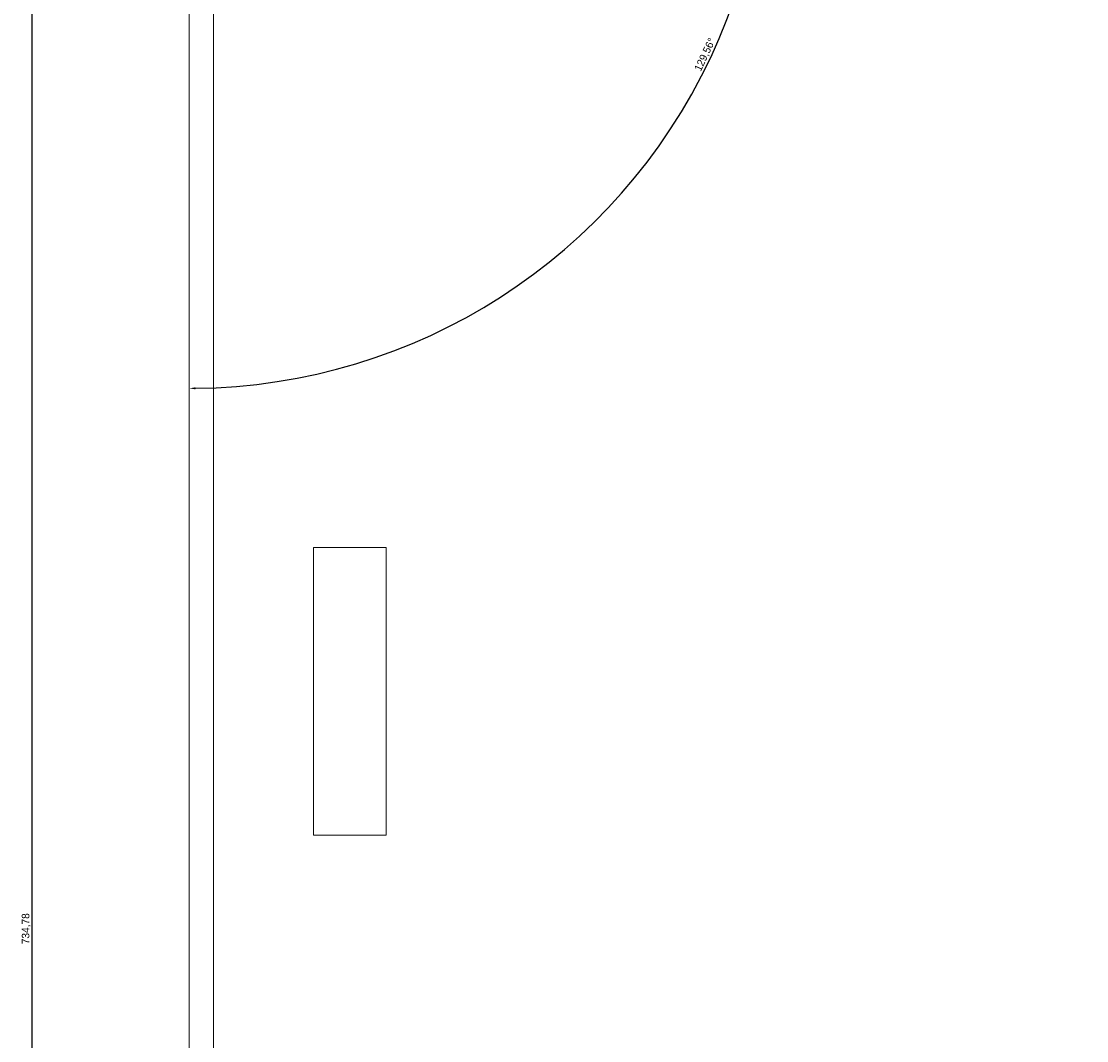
# Model space of a CAD drawing. Header units: millimetres. Extents: x 7284 to 21933, y -3393 to -31.
# Tile 37 of 60: x 12501 to 12853, y -2376 to -2040. Entities that reach past the tile are written whole.
import ezdxf

# ---------------------------------------------------------------- set-up
doc = ezdxf.new("R2010")
doc.units = ezdxf.units.MM
doc.header["$PDSIZE"] = -1
doc.layers.add('60', color=7, linetype='Continuous', true_color=0xffffff)
doc.layers.add('dim', color=84, linetype='Continuous', lineweight=9)
doc.dimstyles.new('ISO-25', dxfattribs={"dimtxt": 2.5, "dimasz": 2.5, "dimexe": 1.25, "dimexo": 0.625, "dimtad": 1, "dimtxsty": 'Standard', "dimcen": 2.5, "dimadec": 0, "dimazin": 0, "dimtfac": 1, "dimtmove": 0, "dimatfit": 3, "dimfxl": 1, "dimarcsym": 0})

# ---------------------------------------------------------------- blocks, each defined once
blk = doc.blocks.new('*D77')
at = {"layer": 'Defpoints', "color": 0, "transparency": 16777216}
for p in [(12505.01, -1971.64), (12556.86, -1971.64), (12558.77, -2706.42)]:
    blk.add_point(p, dxfattribs=at)
at = {"layer": 'dim', "color": 0, "linetype": 'Continuous', "lineweight": -2, "transparency": 16777216}
for p, q in [((12556.86, -1971.64), (12504.51, -1971.64)), ((12505.01, -2704.42), (12505.01, -1973.64)), ((12558.77, -2706.42), (12504.51, -2706.42))]:
    blk.add_line(p, q, dxfattribs=at)
at = {"layer": 'dim', "color": 0, "transparency": 16777216}
for points in [[(12504.68, -1973.64), (12505.34, -1973.64), (12505.01, -1971.64)], [(12504.68, -2704.42), (12505.34, -2704.42), (12505.01, -2706.42)]]:
    blk.add_solid(points, dxfattribs=at)
at = {"layer": 'dim', "color": 0, "transparency": 16777216, "insert": (12503.05, -2339.03), "char_height": 2.5, "attachment_point": 5, "rotation": 90}
blk.add_mtext('734,78', dxfattribs=at)
blk = doc.blocks.new('*D78')
at = {"layer": 'Defpoints', "color": 0, "transparency": 16777216}
for p in [(12853.05, -1725.84), (12556.86, -1971.64), (12557.73, -1969.81), (12687.07, -2109.24), (12556.86, -2704.51)]:
    blk.add_point(p, dxfattribs=at)
at = {"layer": 'dim', "color": 0, "linetype": 'Continuous', "lineweight": -2, "transparency": 16777216}
blk.add_arc((12556.86, -1970.52), 190.25, 270.6023, 38.9578, dxfattribs=at)
at = {"layer": 'dim', "color": 0, "transparency": 16777216}
for points in [[(12704.55, -1851.11), (12705.06, -1850.69), (12703.54, -1849.35)], [(12558.87, -2161.09), (12558.86, -2160.43), (12556.86, -2160.77)]]:
    blk.add_solid(points, dxfattribs=at)
at = {"layer": 'dim', "color": 0, "transparency": 16777216, "insert": (12727.21, -2050.75), "char_height": 2.5, "attachment_point": 5, "rotation": 64.7801}
blk.add_mtext('129,56°', dxfattribs=at)

msp = doc.modelspace()

# ---------------------------------------------------------------- linework, layer by layer
at = {"layer": '60', "color": 7, "linetype": 'Continuous', "lineweight": 18}
for p, q in [((12556.863, -2704.508), (12556.863, -1971.636)), ((12564.863, -2697.708), (12564.863, -1974.839)), ((12621.863, -2213.215), (12597.863, -2213.215)), ((12597.863, -2213.215), (12597.863, -2308.215)), ((12621.863, -2308.215), (12621.863, -2213.215)), ((12597.863, -2308.215), (12621.863, -2308.215))]:
    msp.add_line(p, q, dxfattribs=at)

# ---------------------------------------------------------------- dimensions: what is measured, and where the dimension line sits
at = {"layer": 'dim'}
dim = msp.add_angular_dim_2l(base=(12687.068, -2109.237), line1=((12556.863, -2704.508), (12556.863, -1971.636)), line2=((12557.726, -1969.806), (12853.051, -1725.838)), dimstyle='ISO-25', override={"dimasz": 2, "dimexe": 0.49975, "dimexo": 0, "dimgap": 0.49975, "dimadec": 2, "dimazin": 2, "dimtzin": 0, "dimarcsym": 1}, dxfattribs=at)
dim.commit()
dim.dimension.update_dxf_attribs({"geometry": '*D78', "text_midpoint": (12727.209, -2050.749)})
dim = msp.add_linear_dim(base=(12505.009, -1971.636), p1=(12558.771, -2706.415), p2=(12556.863, -1971.636), angle=90, dimstyle='ISO-25', override={"dimasz": 2, "dimexe": 0.49975, "dimexo": 0, "dimgap": 0.49975, "dimadec": 2, "dimazin": 2, "dimtzin": 0, "dimarcsym": 1}, dxfattribs=at)
dim.commit()
dim.dimension.update_dxf_attribs({"geometry": '*D77', "text_midpoint": (12503.05, -2339.026)})

doc.saveas('drawing.dxf')
